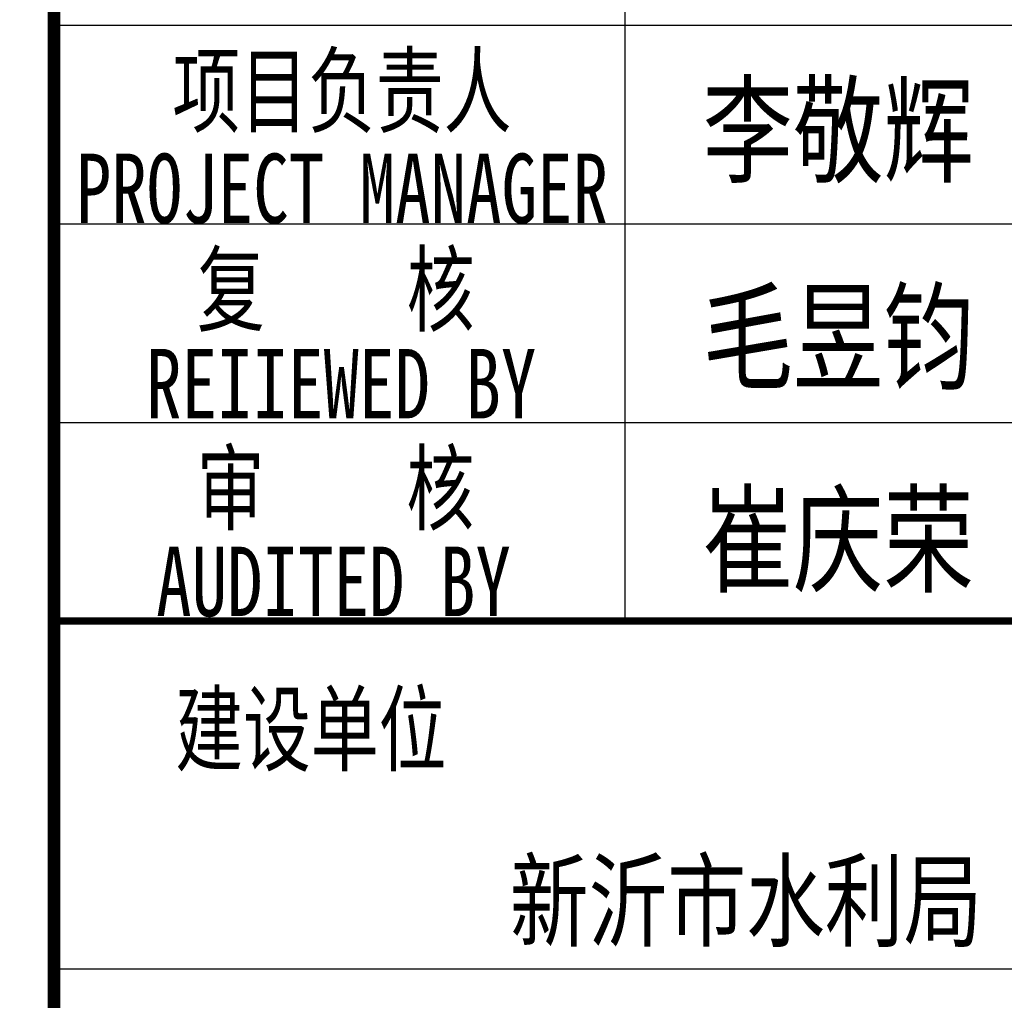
# Model space of a CAD drawing. Extents: x 687841 to 771941, y 252015 to 732780.
# Tile 44 of 98: x 765203 to 769167, y 456413 to 460363. Entities that reach past the tile are written whole.
import ezdxf
from ezdxf.enums import TextEntityAlignment as Align

# ---------------------------------------------------------------- set-up
doc = ezdxf.new("R2010")
doc.units = 0
doc.header["$LTSCALE"] = 1000
doc.header["$MEASUREMENT"] = 0
doc.layers.get('0').update_dxf_attribs({"linetype": 'CONTINUOUS'})
doc.layers.add('PUB_TITLE', color=4, linetype='CONTINUOUS')
doc.layers.add('TK', color=7, linetype='CONTINUOUS')
doc.styles.add('-宋体', font='txt', dxfattribs={"width": 0.8})
doc.styles.add('TKHZ1', font='txt', dxfattribs={"width": 0.8})

# ---------------------------------------------------------------- blocks, each defined once
blk = doc.blocks.new('wrtgtg')
at = {"layer": 'PUB_TITLE'}
for p, q in [((4504.3, 4748.3), (4504.3, 11158.8)), ((2204.3, 7158.8), (7804.3, 7158.8)), ((2204.3, 6358.8), (7804.3, 6358.8)), ((2204.3, 5558.8), (7804.3, 5558.8)), ((2204.3, 4758.8), (7804.3, 4758.8)), ((2204.3, 4758.8), (7804.3, 4758.8)), ((2204.3, 3358.8), (7804.3, 3358.8))]:
    blk.add_line(p, q, dxfattribs=at)
for points, const_width in [([(2204.3, -4841.2), (2204.3, 52558.8)], 50), ([(2204.3, 4758.8), (7804.3, 4758.8)], 29.7)]:
    blk.add_lwpolyline(points, dxfattribs=dict(at, const_width=const_width))
at = {"layer": 'TK'}
for s, height, style, width, p in [('项目负责人', 280, '-宋体', 0.75, (3363.7, 6899.7)), ('李敬辉', 350, 'TKHZ1', 0.8, (5361.9, 6741.2)), ('PROJECT MANAGER', 280, '-宋体', 0.75, (3363.7, 6501.3)), ('复    核', 280, '-宋体', 0.75, (3338.9, 6100.3)), ('毛昱钧', 350, 'TKHZ1', 0.8, (5361.9, 5909.2)), ('REIIEWED BY', 280, '-宋体', 0.75, (3361, 5714.8)), ('审    核', 280, '-宋体', 0.75, (3337.8, 5300.3)), ('崔庆荣', 350, 'TKHZ1', 0.8, (5361.9, 5093.6)), ('AUDITED BY', 280, '-宋体', 0.75, (3329.9, 4916.3))]:
    blk.add_text(s, height=height, dxfattribs=dict(at, style=style, width=width)).set_placement(p, align=Align.MIDDLE)
at = {"layer": 'TK', "style": '-宋体', "width": 0.75}
blk.add_text('建设单位', height=280, dxfattribs=at).set_placement((2692.5, 4183.8))
at = {"layer": 'TK', "style": 'TKHZ1', "width": 0.8}
blk.add_text('新沂市水利局', height=304.92, dxfattribs=at).set_placement((4991, 3479.3), align=Align.CENTER)

msp = doc.modelspace()

# ---------------------------------------------------------------- block references
msp.add_blockref('wrtgtg', (763136.5, 453182))

doc.saveas('drawing.dxf')
